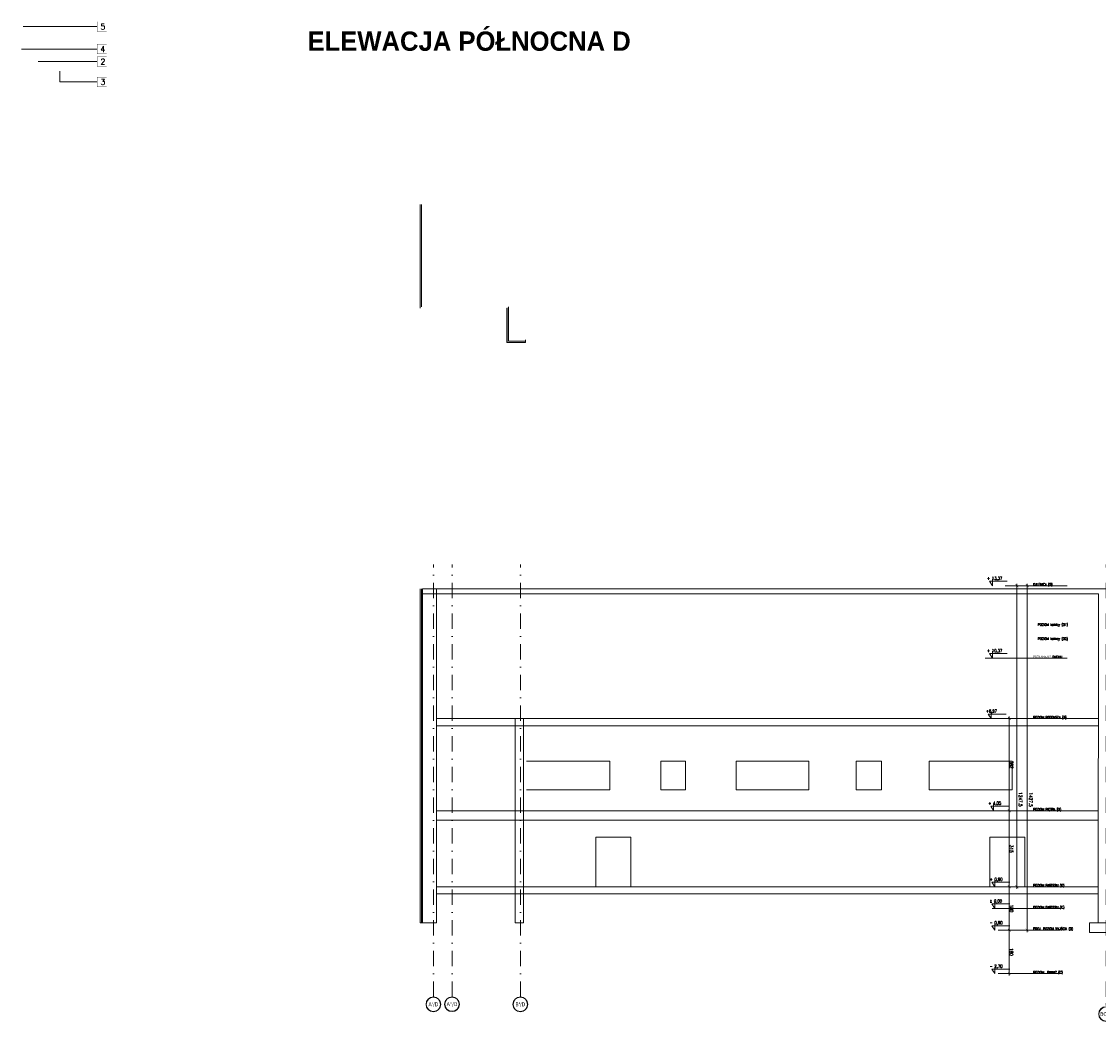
# Model space of a CAD drawing. Header units: millimetres. Extents: x -82287 to 177822, y -399756 to 0.
# Tile 43 of 228: x 56382 to 60843, y -209422 to -205279. Entities that reach past the tile are written whole.
import ezdxf
from ezdxf.enums import TextEntityAlignment as Align

# ---------------------------------------------------------------- set-up
doc = ezdxf.new("R2010")
doc.units = ezdxf.units.MM
doc.header["$MEASUREMENT"] = 0
doc.linetypes.add('SUŁOSZOWA - PB 21 03$0$DASHDOT', pattern=[25.4, 12.7, -6.35, 0, -6.35])
doc.layers.get('DEFPOINTS').update_dxf_attribs({"lineweight": 50})
doc.layers.add('FL_XREF', color=252, linetype='Continuous')
for name, color, linetype, lineweight in [('SUŁOSZOWA - PB 21 03$0$!! 0_ Istn-sciany', 251, 'Continuous', 0), ('SUŁOSZOWA - PB 21 03$0$!! 0_ Istn-widok', 251, 'Continuous', 0), ('SUŁOSZOWA - PB 21 03$0$!! 0_ Opis', 251, 'Continuous', 0), ('SUŁOSZOWA - PB 21 03$0$!! 0_bloki rzędnych', 251, 'Continuous', 0), ('SUŁOSZOWA - PB 21 03$0$!! 0_Opis_pom', 251, 'Continuous', 0), ('SUŁOSZOWA - PB 21 03$0$!! 1_ tynk zewn  - nowy', 251, 'Continuous', 0), ('SUŁOSZOWA - PB 21 03$0$!! 1_ widok', 251, 'Continuous', 0), ('SUŁOSZOWA - PB 21 03$0$!! 1_OPIS POM NOWE', 251, 'Continuous', 0), ('SUŁOSZOWA - PB 21 03$0$!! 2_ remont Ocieplenie', 251, 'SUŁOSZOWA - PB 21 03$0$ZIGZAG', 0), ('SUŁOSZOWA - PB 21 03$0$!!_1  OPISY ELEWACJE', 251, 'Continuous', 0), ('SUŁOSZOWA - PB 21 03$0$0-osie-liniA', 251, 'SUŁOSZOWA - PB 21 03$0$DASHDOT', 0), ('SUŁOSZOWA - PB 21 03$0$0-osie-tx', 251, 'Continuous', 0), ('SUŁOSZOWA - PB 21 03$0$0-rzedne-blok', 251, 'Continuous', 0)]:
    doc.layers.add(name, color=color, linetype=linetype, lineweight=lineweight)
doc.layers.add('SUŁOSZOWA - PB 21 03$0$ND', color=251, linetype='Continuous', lineweight=0, plot=False)
doc.styles.add('SUŁOSZOWA - PB 21 03$0$ARIAL', font='tahoma.ttf')
doc.styles.add('SUŁOSZOWA - PB 21 03$0$DEUTSCH', font='SIMPLEX8')
doc.styles.add('SUŁOSZOWA - PB 21 03$0$SIMPLEX', font='simplex.shx', dxfattribs={"width": 0.77})
doc.styles.add('SUŁOSZOWA - PB 21 03$0$STYLE10', font='arialbd.ttf')
doc.styles.add('SUŁOSZOWA - PB 21 03$0$TAHOMA', font='tahoma.ttf')
doc.styles.add('SUŁOSZOWA - PB 21 03$0$TXT', font='simplex.shx')
doc.linetypes.add('SUŁOSZOWA - PB 21 03$0$ZIGZAG', pattern='A,0.00254,-5.08,[131,ltypeshp.shx,S=5.08,R=0,X=-5.08,Y=0],-10.16,[131,ltypeshp.shx,S=5.08,R=180,X=5.08,Y=0],-5.08', length=20.32254)
doc.dimstyles.new('SUŁOSZOWA - PB 21 03$0$OL PB 100', dxfattribs={"dimscale": 4, "dimtxt": 3.5, "dimasz": 0.2, "dimexe": 10, "dimexo": 10, "dimgap": 0.5, "dimtad": 1, "dimdec": 1, "dimrnd": 0.5, "dimzin": 9, "dimdsep": 46, "dimtxsty": 'SUŁOSZOWA - PB 21 03$0$SIMPLEX', "dimblk": 'SUŁOSZOWA - PB 21 03$0$thick_MSz', "dimcen": 0.05, "dimdle": 8, "dimse1": 1, "dimse2": 1, "dimclrd": 256, "dimclre": 256, "dimclrt": 3, "dimadec": 1, "dimazin": 2, "dimtfac": 1, "dimtdec": 1, "dimtix": 1, "dimtofl": 0, "dimtmove": 2, "dimatfit": 3, "dimldrblk": 'SUŁOSZOWA - PB 21 03$0$thick_MSz', "dimfxl": 10, "dimfxlon": 1, "dimtolj": 1, "dimlwd": -1, "dimlwe": -1, "dimarcsym": 0})

# ---------------------------------------------------------------- blocks, each defined once
blk = doc.blocks.new('SUŁOSZOWA - PB 21 03$0$D_kota')
for p, q in [((-0.8, 15), (8.7, 15)), ((8.7, 0), (-0.8, 15)), ((8.7, 0), (8.7, 23))]:
    blk.add_line(p, q)
blk.add_lwpolyline([(-0.8, 15), (57.9, 15)])
at = {"style": 'SUŁOSZOWA - PB 21 03$0$DEUTSCH', "width": 0.8}
blk.add_attdef('POZ.ARCH', (7.3, 19.7), '', height=10, dxfattribs=at)
blk = doc.blocks.new('SUŁOSZOWA - PB 21 03$0$thick_MSz')
for p, q in [((-10, 0), (10, 0)), ((0, 15), (0, -15))]:
    blk.add_line(p, q)
at = {"const_width": 2, "elevation": 2}
blk.add_lwpolyline([(-7.1, -7.1), (7.1, 7.1)], dxfattribs=at)
blk = doc.blocks.new('*D182')
at = {"layer": 'DEFPOINTS', "color": 0, "ltscale": 100, "transparency": 16777216}
for p in [(-7256.9, 8688.1), (-7256.9, 8610.3), (-6009.6, 8600.1)]:
    blk.add_point(p, dxfattribs=at)
at = {"layer": 'SUŁOSZOWA - PB 21 03$0$ND', "ltscale": 100, "transparency": 16777216}
blk.add_line((-6010.4, 8610.3), (-7256.1, 8610.3), dxfattribs=at)
at = {"layer": 'SUŁOSZOWA - PB 21 03$0$ND', "ltscale": 100, "transparency": 16777216, "xscale": 0.8, "yscale": 0.8, "zscale": 0.8}
for p, rotation in [((-7256.9, 8610.3), 180.0000000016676), ((-6009.6, 8610.3), 1.667526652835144e-09)]:
    blk.add_blockref('SUŁOSZOWA - PB 21 03$0$thick_MSz', p, dxfattribs=dict(at, rotation=rotation))
at = {"layer": 'SUŁOSZOWA - PB 21 03$0$ND', "color": 3, "ltscale": 100, "transparency": 16777216, "insert": (-6894.8, 8595.3), "char_height": 14, "attachment_point": 5, "rotation": 180, "style": 'SUŁOSZOWA - PB 21 03$0$SIMPLEX'}
blk.add_mtext('\\A1;1247.5', dxfattribs=at)
blk = doc.blocks.new('*D183')
at = {"layer": 'DEFPOINTS', "color": 0, "ltscale": 100, "transparency": 16777216}
for p in [(-7436.9, 8703.8), (-7256.9, 8703.8), (-7256.9, 8642)]:
    blk.add_point(p, dxfattribs=at)
at = {"layer": 'SUŁOSZOWA - PB 21 03$0$ND', "ltscale": 100, "transparency": 16777216}
blk.add_line((-7436.1, 8642), (-7257.7, 8642), dxfattribs=at)
at = {"layer": 'SUŁOSZOWA - PB 21 03$0$ND', "ltscale": 100, "transparency": 16777216, "xscale": 0.8, "yscale": 0.8, "zscale": 0.8}
for p, rotation in [((-7436.9, 8642), 180.0000000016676), ((-7256.9, 8642), 1.667526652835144e-09)]:
    blk.add_blockref('SUŁOSZOWA - PB 21 03$0$thick_MSz', p, dxfattribs=dict(at, rotation=rotation))
at = {"layer": 'SUŁOSZOWA - PB 21 03$0$ND', "color": 3, "ltscale": 100, "transparency": 16777216, "insert": (-7346.9, 8633), "char_height": 14, "attachment_point": 5, "rotation": 180, "style": 'SUŁOSZOWA - PB 21 03$0$SIMPLEX'}
blk.add_mtext('\\A1;180', dxfattribs=at)
blk = doc.blocks.new('*D184')
at = {"layer": 'DEFPOINTS', "color": 0, "ltscale": 100, "transparency": 16777216}
for p in [(-7256.9, 8703.8), (-6941.9, 8703.8), (-6941.9, 8642)]:
    blk.add_point(p, dxfattribs=at)
at = {"layer": 'SUŁOSZOWA - PB 21 03$0$ND', "ltscale": 100, "transparency": 16777216}
blk.add_line((-7256.1, 8642), (-6942.7, 8642), dxfattribs=at)
at = {"layer": 'SUŁOSZOWA - PB 21 03$0$ND', "ltscale": 100, "transparency": 16777216, "xscale": 0.8, "yscale": 0.8, "zscale": 0.8, "rotation": 180}
blk.add_blockref('SUŁOSZOWA - PB 21 03$0$thick_MSz', (-7256.9, 8642), dxfattribs=at)
at = {"layer": 'SUŁOSZOWA - PB 21 03$0$ND', "ltscale": 100, "transparency": 16777216, "xscale": 0.8, "yscale": 0.8, "zscale": 0.8}
blk.add_blockref('SUŁOSZOWA - PB 21 03$0$thick_MSz', (-6941.9, 8642), dxfattribs=at)
at = {"layer": 'SUŁOSZOWA - PB 21 03$0$ND', "color": 3, "ltscale": 100, "transparency": 16777216, "insert": (-7099.4, 8633), "char_height": 14, "attachment_point": 5, "rotation": 180, "style": 'SUŁOSZOWA - PB 21 03$0$SIMPLEX'}
blk.add_mtext('\\A1;315', dxfattribs=at)
blk = doc.blocks.new('*D185')
at = {"layer": 'DEFPOINTS', "color": 0, "ltscale": 100, "transparency": 16777216}
for p in [(-6941.9, 8703.8), (-6559.9, 8703.8), (-6559.9, 8642)]:
    blk.add_point(p, dxfattribs=at)
at = {"layer": 'SUŁOSZOWA - PB 21 03$0$ND', "ltscale": 100, "transparency": 16777216}
blk.add_line((-6941.1, 8642), (-6560.7, 8642), dxfattribs=at)
at = {"layer": 'SUŁOSZOWA - PB 21 03$0$ND', "ltscale": 100, "transparency": 16777216, "xscale": 0.8, "yscale": 0.8, "zscale": 0.8, "rotation": 180}
blk.add_blockref('SUŁOSZOWA - PB 21 03$0$thick_MSz', (-6941.9, 8642), dxfattribs=at)
at = {"layer": 'SUŁOSZOWA - PB 21 03$0$ND', "ltscale": 100, "transparency": 16777216, "xscale": 0.8, "yscale": 0.8, "zscale": 0.8}
blk.add_blockref('SUŁOSZOWA - PB 21 03$0$thick_MSz', (-6559.9, 8642), dxfattribs=at)
at = {"layer": 'SUŁOSZOWA - PB 21 03$0$ND', "color": 3, "ltscale": 100, "transparency": 16777216, "insert": (-6750.9, 8633), "char_height": 14, "attachment_point": 5, "rotation": 180, "style": 'SUŁOSZOWA - PB 21 03$0$SIMPLEX'}
blk.add_mtext('\\A1;382', dxfattribs=at)
blk = doc.blocks.new('*D186')
at = {"layer": 'DEFPOINTS', "color": 0, "ltscale": 100, "transparency": 16777216}
for p in [(-7616.9, 8679.3), (-7436.9, 8679.3), (-7436.9, 8642)]:
    blk.add_point(p, dxfattribs=at)
at = {"layer": 'SUŁOSZOWA - PB 21 03$0$ND', "ltscale": 100, "transparency": 16777216}
blk.add_line((-7616.1, 8642), (-7437.7, 8642), dxfattribs=at)
at = {"layer": 'SUŁOSZOWA - PB 21 03$0$ND', "ltscale": 100, "transparency": 16777216, "xscale": 0.8, "yscale": 0.8, "zscale": 0.8}
for p, rotation in [((-7616.9, 8642), 180.0000000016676), ((-7436.9, 8642), 1.667526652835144e-09)]:
    blk.add_blockref('SUŁOSZOWA - PB 21 03$0$thick_MSz', p, dxfattribs=dict(at, rotation=rotation))
at = {"layer": 'SUŁOSZOWA - PB 21 03$0$ND', "color": 3, "ltscale": 100, "transparency": 16777216, "insert": (-7526.9, 8633), "char_height": 14, "attachment_point": 5, "rotation": 180, "style": 'SUŁOSZOWA - PB 21 03$0$SIMPLEX'}
blk.add_mtext('\\A1;180', dxfattribs=at)
blk = doc.blocks.new('*D187')
at = {"layer": 'DEFPOINTS', "color": 0, "ltscale": 100, "transparency": 16777216}
for p in [(-7436.9, 8688.1), (-7436.9, 8567.8), (-6009.6, 8557.6)]:
    blk.add_point(p, dxfattribs=at)
at = {"layer": 'SUŁOSZOWA - PB 21 03$0$ND', "ltscale": 100, "transparency": 16777216}
blk.add_line((-6010.4, 8567.8), (-7436.1, 8567.8), dxfattribs=at)
at = {"layer": 'SUŁOSZOWA - PB 21 03$0$ND', "ltscale": 100, "transparency": 16777216, "xscale": 0.8, "yscale": 0.8, "zscale": 0.8}
for p, rotation in [((-7436.9, 8567.8), 180.0000000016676), ((-6009.6, 8567.8), 1.667526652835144e-09)]:
    blk.add_blockref('SUŁOSZOWA - PB 21 03$0$thick_MSz', p, dxfattribs=dict(at, rotation=rotation))
at = {"layer": 'SUŁOSZOWA - PB 21 03$0$ND', "color": 3, "ltscale": 100, "transparency": 16777216, "insert": (-6895.9, 8552.8), "char_height": 14, "attachment_point": 5, "rotation": 180, "style": 'SUŁOSZOWA - PB 21 03$0$SIMPLEX'}
blk.add_mtext('\\A1;1427.5', dxfattribs=at)
blk = doc.blocks.new('*U116')
h = blk.add_hatch(color=256)
edge = h.paths.add_edge_path()
edge.add_arc((0, 0), 30.6, 0, 360)
edge = h.paths.add_edge_path(flags=17)
edge.add_arc((0, 0), 29.4, 0, 360)
for radius in [30.6, 29.4]:
    blk.add_circle((0, 0), radius)
at = {"style": 'SUŁOSZOWA - PB 21 03$0$TAHOMA', "flags": 8}
blk.add_attdef('ANSICHTSNUMMER', text='', height=16, dxfattribs=at).set_placement((0, 0), align=Align.MIDDLE_CENTER)
blk = doc.blocks.new('SUŁOSZOWA - PB 21 03$0$BLOK OSIE D-E PD')
at = {"layer": 'SUŁOSZOWA - PB 21 03$0$!! 1_ widok'}
blk.add_lwpolyline([(60824.6, -214006.5), (60824.6, -214031.5)], dxfattribs=at)
at = {"layer": 'SUŁOSZOWA - PB 21 03$0$0-osie-liniA', "ltscale": 5}
for points in [[(58026.1, -216318.8), (58026.1, -214526.3)], [(58103.1, -216318.8), (58103.1, -214526.3)], [(58386.1, -216318.8), (58386.1, -214526.3)], [(60812.1, -216318.8), (60812.1, -214526.3)], [(60842.6, -214526.3), (60842.6, -216318.8)], [(61412.1, -214526.3), (61412.1, -216318.8)], [(61662.6, -214526.3), (61662.6, -216318.8)], [(62011.1, -214526.3), (62011.1, -216318.8)], [(62610.1, -214526.3), (62610.1, -216318.8)], [(63392.6, -214526.3), (63392.6, -216318.8)]]:
    blk.add_lwpolyline(points, dxfattribs=at)
at = {"layer": 'SUŁOSZOWA - PB 21 03$0$0-osie-tx'}
ref = blk.add_blockref('*U116', (58026.1, -216349.4), dxfattribs=dict(at, rotation=180))
ref.add_attrib('ANSICHTSNUMMER', "A'/D", dxfattribs={"layer": '0', "height": 16, "style": 'SUŁOSZOWA - PB 21 03$0$TAHOMA', "flags": 8}).set_placement((58026.1, -216349.4), align=Align.MIDDLE_CENTER)
ref = blk.add_blockref('*U116', (58103.1, -216348.9), dxfattribs=dict(at, rotation=180))
ref.add_attrib('ANSICHTSNUMMER', 'A"/D', dxfattribs={"layer": '0', "height": 16, "style": 'SUŁOSZOWA - PB 21 03$0$TAHOMA', "flags": 8}).set_placement((58103.1, -216348.9), align=Align.MIDDLE_CENTER)
ref = blk.add_blockref('*U116', (58386.1, -216349.4), dxfattribs=dict(at, rotation=180))
ref.add_attrib('ANSICHTSNUMMER', "B'/D", dxfattribs={"layer": '0', "height": 16, "style": 'SUŁOSZOWA - PB 21 03$0$TAHOMA', "flags": 8}).set_placement((58386.1, -216349.4), align=Align.MIDDLE_CENTER)
ref = blk.add_blockref('*U116', (60842.6, -216349.4), dxfattribs=dict(at, rotation=180))
ref.add_attrib('ANSICHTSNUMMER', "E/D'", dxfattribs={"layer": '0', "height": 16, "style": 'SUŁOSZOWA - PB 21 03$0$TAHOMA', "flags": 8}).set_placement((60842.6, -216349.4), align=Align.MIDDLE_CENTER)
ref = blk.add_blockref('*U116', (61412.1, -216349.4), dxfattribs=dict(at, rotation=180))
ref.add_attrib('ANSICHTSNUMMER', 'C/E', dxfattribs={"layer": '0', "height": 16, "style": 'SUŁOSZOWA - PB 21 03$0$TAHOMA', "flags": 8}).set_placement((61412.1, -216349.4), align=Align.MIDDLE_CENTER)
ref = blk.add_blockref('*U116', (61662.6, -216349.4), dxfattribs=dict(at, rotation=180))
ref.add_attrib('ANSICHTSNUMMER', "E/E'", dxfattribs={"layer": '0', "height": 16, "style": 'SUŁOSZOWA - PB 21 03$0$TAHOMA', "flags": 8}).set_placement((61662.6, -216349.4), align=Align.MIDDLE_CENTER)
ref = blk.add_blockref('*U116', (62011.1, -216349.4), dxfattribs=dict(at, rotation=180))
ref.add_attrib('ANSICHTSNUMMER', 'BC/F', dxfattribs={"layer": '0', "height": 16, "style": 'SUŁOSZOWA - PB 21 03$0$TAHOMA', "flags": 8}).set_placement((62011.1, -216349.4), align=Align.MIDDLE_CENTER)
ref = blk.add_blockref('*U116', (62610.1, -216349.4), dxfattribs=dict(at, rotation=180))
ref.add_attrib('ANSICHTSNUMMER', "E/F'", dxfattribs={"layer": '0', "height": 16, "style": 'SUŁOSZOWA - PB 21 03$0$TAHOMA', "flags": 8}).set_placement((62610.1, -216349.4), align=Align.MIDDLE_CENTER)
ref = blk.add_blockref('*U116', (63392.6, -216349.4), dxfattribs=dict(at, rotation=180))
ref.add_attrib('ANSICHTSNUMMER', "E/G'", dxfattribs={"layer": '0', "height": 16, "style": 'SUŁOSZOWA - PB 21 03$0$TAHOMA', "flags": 8}).set_placement((63392.6, -216349.4), align=Align.MIDDLE_CENTER)
ref = blk.add_blockref('*U116', (60812.1, -216389.7), dxfattribs=dict(at, rotation=180))
ref.add_attrib('ANSICHTSNUMMER', 'BC/D', dxfattribs={"layer": '0', "height": 16, "style": 'SUŁOSZOWA - PB 21 03$0$TAHOMA', "flags": 8}).set_placement((60812.1, -216389.7), align=Align.MIDDLE_CENTER)
blk = doc.blocks.new('SUŁOSZOWA - PB 21 03$0$BLOK POZIOMY SALA GIMNASTYCZNA')
for p, q in [((-7616.85, 8430.57), (-7616.85, 8688.11)), ((-7436.85, 8430.57), (-7436.85, 8688.11)), ((-7256.85, 8430.57), (-7256.85, 8688.11)), ((-6941.85, 8430.57), (-6941.85, 8688.11)), ((-6559.85, 8401.77), (-6559.85, 8659.32)), ((-6309.42, 8401.77), (-6309.42, 8659.32)), ((-6009.57, 8401.77), (-6009.57, 8659.32))]:
    blk.add_line(p, q)
for points in [[(-7346.85, 8712.69), (-7346.85, 8429.66)], [(-6309.42, 8401.77), (-6309.42, 8741.67)]]:
    blk.add_lwpolyline(points)
at = {"layer": 'SUŁOSZOWA - PB 21 03$0$0-rzedne-blok'}
ref = blk.add_blockref('SUŁOSZOWA - PB 21 03$0$D_kota', (-7616.85, 8712.69), dxfattribs=dict(at, xscale=1.250000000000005, yscale=1.250000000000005, zscale=1.250000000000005, rotation=270))
ref.add_attrib('POZ.ARCH', '- 2,70  ', (-7592.27, 8723.52), dxfattribs={"layer": '0', "height": 12.5, "rotation": 270, "style": 'SUŁOSZOWA - PB 21 03$0$DEUTSCH', "width": 0.8})
ref = blk.add_blockref('SUŁOSZOWA - PB 21 03$0$D_kota', (-7436.85, 8712.69), dxfattribs=dict(at, xscale=1.250000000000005, yscale=1.250000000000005, zscale=1.250000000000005, rotation=270))
ref.add_attrib('POZ.ARCH', '- 0,90  ', (-7412.27, 8723.52), dxfattribs={"layer": '0', "height": 12.5, "rotation": 270, "style": 'SUŁOSZOWA - PB 21 03$0$DEUTSCH', "width": 0.8})
ref = blk.add_blockref('SUŁOSZOWA - PB 21 03$0$D_kota', (-7346.85, 8712.69), dxfattribs=dict(at, xscale=1.250000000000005, yscale=1.250000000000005, zscale=1.250000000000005, rotation=270))
ref.add_attrib('POZ.ARCH', '%%p 0,00  ', (-7322.27, 8723.52), dxfattribs={"layer": '0', "height": 12.5, "rotation": 270, "style": 'SUŁOSZOWA - PB 21 03$0$DEUTSCH', "width": 0.8})
ref = blk.add_blockref('SUŁOSZOWA - PB 21 03$0$D_kota', (-7256.85, 8712.69), dxfattribs=dict(at, xscale=1.250000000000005, yscale=1.250000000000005, zscale=1.250000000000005, rotation=270))
ref.add_attrib('POZ.ARCH', '+ 0,90  ', (-7232.27, 8723.52), dxfattribs={"layer": '0', "height": 12.5, "rotation": 270, "style": 'SUŁOSZOWA - PB 21 03$0$DEUTSCH', "width": 0.8})
ref = blk.add_blockref('SUŁOSZOWA - PB 21 03$0$D_kota', (-6941.38, 8718.1), dxfattribs=dict(at, xscale=1.250000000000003, yscale=1.250000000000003, zscale=1.250000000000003, rotation=269.9999999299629))
ref.add_attrib('POZ.ARCH', '+ 4,05', (-6916.8, 8728.93), dxfattribs={"layer": '0', "height": 12.5, "rotation": 270, "style": 'SUŁOSZOWA - PB 21 03$0$DEUTSCH', "width": 0.8})
ref = blk.add_blockref('SUŁOSZOWA - PB 21 03$0$D_kota', (-6559.85, 8727.86), dxfattribs=dict(at, xscale=1.250000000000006, yscale=1.250000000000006, zscale=1.250000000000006, rotation=270))
ref.add_attrib('POZ.ARCH', '+6,97', (-6535.27, 8738.69), dxfattribs={"layer": '0', "height": 12.5, "rotation": 270, "style": 'SUŁOSZOWA - PB 21 03$0$DEUTSCH', "width": 0.8})
ref = blk.add_blockref('SUŁOSZOWA - PB 21 03$0$D_kota', (-6309.42, 8723.05), dxfattribs=dict(at, xscale=1.250000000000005, yscale=1.250000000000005, zscale=1.250000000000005, rotation=270))
ref.add_attrib('POZ.ARCH', '+ 10,37', (-6284.84, 8733.88), dxfattribs={"layer": '0', "height": 12.5, "rotation": 270, "style": 'SUŁOSZOWA - PB 21 03$0$DEUTSCH', "width": 0.8})
ref = blk.add_blockref('SUŁOSZOWA - PB 21 03$0$D_kota', (-6009.57, 8723.05), dxfattribs=dict(at, xscale=1.250000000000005, yscale=1.250000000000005, zscale=1.250000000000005, rotation=270))
ref.add_attrib('POZ.ARCH', '+ 13,37', (-5984.99, 8733.88), dxfattribs={"layer": '0', "height": 12.5, "rotation": 270, "style": 'SUŁOSZOWA - PB 21 03$0$DEUTSCH', "width": 0.8})
at = {"style": 'SUŁOSZOWA - PB 21 03$0$SIMPLEX', "width": 0.77}
for s, p in [('POZIOM  PIWNIC (C)', (-7616.31, 8542.85)), ('PROJ. POZIOM WYJŚCIA (D)', (-7436.31, 8542.85)), ('POZIOM PARTERU (C)', (-7346.85, 8542.85)), ('POZIOM PARTERU (D)', (-7256.31, 8542.85)), ('POZIOM PIĘTRA (D)', (-6941.31, 8542.85)), ('POZIOM PODDASZA (D)', (-6559.85, 8542.85)), ('PRZŁAMANIE DACHU', (-6309.42, 8542.85)), ('POZIOM kalnicy (D2)', (-6234.21, 8523.33, -0.04)), ('POZIOM kalnicy (D1)', (-6175.6, 8523.33, -0.04)), ('KALENICA (D)', (-6009.57, 8542.85))]:
    blk.add_text(s, height=10, rotation=270, dxfattribs=at).set_placement(p)
at = {"layer": 'SUŁOSZOWA - PB 21 03$0$ND', "ltscale": 100}
for base, p1, p2, picture, middle in [((-7256.85, 8641.97), (-7436.85, 8703.84), (-7256.85, 8703.84), '*D183', (-7346.85, 8632.97)), ((-7436.85, 8641.97), (-7616.85, 8679.26), (-7436.85, 8679.26), '*D186', (-7526.85, 8632.97))]:
    dim = blk.add_linear_dim(base=base, p1=p1, p2=p2, angle=0, dimstyle='SUŁOSZOWA - PB 21 03$0$OL PB 100', dxfattribs=at)
    dim.commit()
    dim.dimension.update_dxf_attribs({"geometry": picture, "text_midpoint": middle})
for base, p1, p2, picture, middle in [((-6941.85, 8641.97), (-7256.85, 8703.84), (-6941.85, 8703.84), '*D184', (-7099.35, 8632.97)), ((-6559.85, 8641.97), (-6941.85, 8703.84), (-6559.85, 8703.84), '*D185', (-6750.85, 8632.97))]:
    dim = blk.add_linear_dim(base=base, p1=p1, p2=p2, dimstyle='SUŁOSZOWA - PB 21 03$0$OL PB 100', dxfattribs=at)
    dim.commit()
    dim.dimension.update_dxf_attribs({"geometry": picture, "text_midpoint": middle})
for base, p1, p2, picture, middle in [((-7436.85, 8567.75), (-6009.57, 8557.61), (-7436.85, 8688.11), '*D187', (-6895.9, 8552.8)), ((-7256.85, 8610.27), (-6009.57, 8600.13), (-7256.85, 8688.11), '*D182', (-6894.77, 8595.31))]:
    dim = blk.add_linear_dim(base=base, p1=p1, p2=p2, angle=0, dimstyle='SUŁOSZOWA - PB 21 03$0$OL PB 100', dxfattribs=at)
    dim.commit()
    dim.dimension.update_dxf_attribs({"geometry": picture, "text_midpoint": middle, "dimtype": 160})
blk = doc.blocks.new('SUŁOSZOWA - PB 21 03')
at = {"layer": 'SUŁOSZOWA - PB 21 03$0$!! 0_ Istn-sciany'}
for p, q in [((57981.56735, -207682.84422), (57981.56735, -209066.97711)), ((58038.56735, -207682.84422), (58038.56735, -209066.97711)), ((58364.56735, -208219.97711), (58364.56735, -209066.97711)), ((58398.56735, -208219.97711), (58398.56735, -209066.97711))]:
    blk.add_line(p, q, dxfattribs=at)
for points in [[(57981.56735, -207682.84422), (60886.12655, -207682.84422)], [(57981.56735, -207702.84422), (60780.55256, -207702.84422)], [(60780.55256, -207702.84422), (60779.54406, -209066.96325)], [(58038.56735, -208219.97711), (60780.56735, -208219.97711)], [(58038.56735, -208249.97711), (60780.56735, -208249.97711)], [(58038.56735, -208601.97711), (60780.56735, -208601.97711)], [(60079.56735, -208601.97711), (60423.56735, -208601.97711)], [(58038.56735, -208640.97711), (60780.56735, -208640.97711)], [(58038.56735, -208916.97711), (60780.56735, -208916.97711)], [(58038.56735, -208946.97711), (60780.56735, -208946.97711)], [(57970.56735, -209066.97711), (58038.56735, -209066.97711)], [(58364.56735, -209066.97711), (58398.56735, -209066.97711)], [(60779.51449, -209106.96325), (60828.51449, -209106.96325)]]:
    blk.add_lwpolyline(points, dxfattribs=at)
blk.add_lwpolyline([(60743.51449, -209066.96325), (60823.51449, -209066.96325), (60823.51449, -209106.96325), (60743.51449, -209106.96325)], close=True, dxfattribs=at)
at = {"layer": 'SUŁOSZOWA - PB 21 03$0$!! 0_ Istn-widok'}
for points in [[(58757.38156, -208395.97711), (58411.56735, -208395.97711)], [(58757.38156, -208515.97711), (58757.38156, -208395.97711)], [(58967.38156, -208515.97711), (58967.38156, -208395.97711)], [(59070.38156, -208395.97711), (58967.38156, -208395.97711)], [(59070.38156, -208515.97711), (59070.38156, -208395.97711)], [(59280.38156, -208515.97711), (59280.38156, -208395.97711)], [(59580.56735, -208395.97711), (59280.38156, -208395.97711)], [(59580.56735, -208515.97711), (59580.56735, -208395.97711)], [(59776.56735, -208515.97711), (59776.56735, -208395.97711)], [(59881.56735, -208395.97711), (59776.56735, -208395.97711)], [(59881.56735, -208515.97711), (59881.56735, -208395.97711)], [(60079.56735, -208395.97711), (60423.56735, -208395.97711)], [(60079.56735, -208515.97711), (60079.56735, -208395.97711)], [(60423.56735, -208515.97711), (60423.56735, -208395.97711)], [(58757.38156, -208515.97711), (58411.56735, -208515.97711)], [(59070.38156, -208515.97711), (58967.38156, -208515.97711)], [(59580.56735, -208515.97711), (59280.38156, -208515.97711)], [(59881.56735, -208515.97711), (59776.56735, -208515.97711)], [(60079.56735, -208515.97711), (60423.56735, -208515.97711)], [(58698.56735, -208916.97711), (58698.56735, -208711.97711), (58843.56735, -208711.97711), (58843.56735, -208916.97711)], [(60331.06735, -208916.97711), (60331.06735, -208711.97711), (60476.06735, -208711.97711), (60476.06735, -208916.97711)]]:
    blk.add_lwpolyline(points, dxfattribs=at)
at = {"layer": 'SUŁOSZOWA - PB 21 03$0$!! 1_ tynk zewn  - nowy'}
for p, q in [((57970.56735, -207682.84422), (57970.56735, -209066.97711)), ((57971.56735, -207682.84422), (57971.56735, -209066.97711))]:
    blk.add_line(p, q, dxfattribs=at)
for points in [[(57970.56735, -206519.54348), (57970.56735, -206089.54348)], [(57971.56735, -206518.54348), (57971.56735, -206089.54348)], [(58407.56735, -206651.54348), (58407.56735, -206662.54348), (58330.56735, -206662.54348), (58330.56735, -206519.54348)], [(58406.56735, -206661.54348), (58331.56735, -206661.54348), (58331.56735, -206518.54348)]]:
    blk.add_lwpolyline(points, dxfattribs=at)
at = {"layer": 'SUŁOSZOWA - PB 21 03$0$!! 2_ remont Ocieplenie', "linetype": 'SUŁOSZOWA - PB 21 03$0$ZIGZAG', "ltscale": 0.75}
blk.add_line((57976.56735, -207682.84422), (57976.56735, -209066.97711), dxfattribs=at)
for points in [[(57976.56735, -206513.54348), (57976.56735, -206089.54348)], [(58406.56735, -206656.54348), (58336.56735, -206656.54348), (58336.56735, -206513.54348)]]:
    blk.add_lwpolyline(points, dxfattribs=at)
at = {"layer": 'SUŁOSZOWA - PB 21 03$0$!!_1  OPISY ELEWACJE'}
for points in [[(56633.15142, -205352.9078), (56326.33718, -205352.9078)], [(56633.15142, -205445.90721), (56320.21568, -205445.90721)], [(56633.15142, -205498.21017), (56389.54019, -205498.21017)], [(56633.15142, -205582.31335), (56478.69926, -205582.31335), (56478.69926, -205537.07884)]]:
    blk.add_lwpolyline(points, dxfattribs=at)
at = {"layer": 'SUŁOSZOWA - PB 21 03$0$!!_1  OPISY ELEWACJE', "const_width": 1.2}
for points in [[(56633.15142, -205373.18019), (56633.15142, -205332.6354), (56672.86576, -205332.6354), (56672.86576, -205373.18019)], [(56633.15142, -205373.18019), (56633.15142, -205332.6354), (56672.86576, -205332.6354), (56672.86576, -205373.18019)], [(56633.15142, -205466.1796), (56633.15142, -205425.63481), (56672.86576, -205425.63481), (56672.86576, -205466.1796)], [(56633.15142, -205466.1796), (56633.15142, -205425.63481), (56672.86576, -205425.63481), (56672.86576, -205466.1796)], [(56633.15142, -205518.48256), (56633.15142, -205477.93777), (56672.86576, -205477.93777), (56672.86576, -205518.48256)], [(56633.15142, -205518.48256), (56633.15142, -205477.93777), (56672.86576, -205477.93777), (56672.86576, -205518.48256)], [(56633.15142, -205602.58574), (56633.15142, -205562.04095), (56672.86576, -205562.04095), (56672.86576, -205602.58574)], [(56633.15142, -205602.58574), (56633.15142, -205562.04095), (56672.86576, -205562.04095), (56672.86576, -205602.58574)]]:
    blk.add_lwpolyline(points, close=True, dxfattribs=at)
blk.add_blockref('SUŁOSZOWA - PB 21 03$0$BLOK OSIE D-E PD', (0, 6945.20117))
at = {"layer": 'SUŁOSZOWA - PB 21 03$0$!! 0_bloki rzędnych', "rotation": 89.99999999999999}
blk.add_blockref('SUŁOSZOWA - PB 21 03$0$BLOK POZIOMY SALA GIMNASTYCZNA', (69053.19487, -201660.12289), dxfattribs=at)
at = {"layer": 'SUŁOSZOWA - PB 21 03$0$!! 0_ Opis', "style": 'SUŁOSZOWA - PB 21 03$0$STYLE10', "width": 0.95}
blk.add_text('ELEWACJA PÓŁNOCNA D', height=80, dxfattribs=at).set_placement((57504.4146, -205453.26132))
at = {"layer": 'SUŁOSZOWA - PB 21 03$0$!! 0_Opis_pom', "ltscale": 0.7, "style": 'SUŁOSZOWA - PB 21 03$0$ARIAL'}
for tag, p in [('B0,19', (52679.2094, -194257.55204)), ('B1,21', (60405.50261, -194427.18207)), ('B2,12', (73342.49259, -194413.89249)), ('B2,14', (73874.0461, -194402.0887)), ('B0,15', (51514.15008, -194461.8073)), ('A1,1', (58808.06672, -194460.94161)), ('A1,16', (59129.54925, -194448.08429)), ('B1/17', (59524.53699, -194450.37428)), ('B1,18', (59715.51745, -194473.87108)), ('B1,19', (59914.81903, -194448.15658)), ('1,22', (60947.33929, -194456.1144)), ('1,23', (61575.22173, -194450.37428)), ('B2,11', (73069.01144, -194438.89383)), ('B2,16', (75195.07765, -194441.83446)), ('B2,17', (75506.7465, -194471.3759)), ('B2,19.1', (76701.67035, -194466.03695)), ('B3,7', (87459.81312, -194465.07097)), ('B3,3', (88235.73906, -194465.79732)), ('A0,6', (49094.40602, -194505.72387)), ('A0,4', (49692.81919, -194517.93289)), ('B0,18', (52071.43815, -194478.40179)), ('B0,22', (54187.56644, -194519.04308)), ('A1,6', (58565.96262, -194514.50753)), ('B1,20', (60198.53687, -194490.17374)), ('B1,1', (61908.24378, -194515.48656)), ('A2,5', (72452.45009, -194505.90583)), ('B2,10', (72728.63362, -194489.37283)), ('B2,13', (73649.91716, -194500.01242)), ('B2,15', (74566.38885, -194487.81114)), ('B3,6', (86826.65132, -194483.15512)), ('B3,8', (90006.66539, -194478.47972)), ('A0,5', (49399.71914, -194533.19455)), ('A0,3', (49906.53818, -194524.03766)), ('B0,20', (53125.45224, -194527.8835)), ('B0,21', (53847.26622, -194535.08002)), ('B1,3', (62229.35503, -194604.49851)), ('B2,18', (75922.43604, -194612.23635)), ('B2,19', (77152.69039, -194617.53776)), ('A3,4', (85509.27934, -194642.47136)), ('B0,24B', (54824.42896, -194684.26784)), ('B1,4', (63476.45184, -194691.11207)), ('B0,13', (50367.63944, -194706.5583)), ('B0,16', (51457.40872, -194704.43091)), ('B0,17', (51897.58569, -194706.77195)), ('B0,23', (54542.05776, -194742.93939)), ('A1,5', (58149.22649, -194724.80163)), ('A2,4', (71695.75649, -194707.44268)), ('A2.1', (72371.45884, -194731.56251)), ('B0,14', (50962.60809, -194789.06568)), ('A1,2', (58744.42262, -194746.622)), ('A1,15', (59129.54925, -194780.73348)), ('B1,2D', (60756.29674, -194750.92727)), ('A3.1', (86079.08704, -194786.62422)), ('A0,2', (49295.91259, -194810.95246)), ('B1,4', (63483.03852, -194791.04365)), ('B0,7', (52851.95551, -194845.56115)), ('B1,2A', (61803.35407, -194869.27513)), ('B1,2B', (62374.83512, -194841.86715)), ('B2.7', (74548.27897, -194836.12781)), ('B3,2', (89035.72921, -194837.99287)), ('B0,8', (51561.38742, -194890.27848)), ('A1,3', (58810.05243, -195008.83917)), ('A3.2', (86016.50296, -195004.88875)), ('A0,10', (49695.87246, -195042.9259)), ('A0,1', (49914.27925, -195025.82804)), ('B0,17', (51225.06492, -195049.74007)), ('A0,7', (49042.50308, -195082.6056)), ('B0,6', (52110.41055, -195069.39267)), ('B1,8', (61403.63433, -195071.25189)), ('A2.2', (72371.45884, -195070.78713)), ('B2.2', (74976.1855, -195068.47988)), ('B3,11', (88623.94853, -195099.23575)), ('B3,4', (87612.56208, -195132.78192)), ('B3,5', (86839.47632, -195174.05241)), ('B0,12', (50313.60595, -195207.52936)), ('B0,11', (50726.178, -195219.06638)), ('B1,6', (63686.26823, -195231.3997)), ('B3,10', (89778.42161, -195220.68871)), ('A0,11', (49643.96951, -195271.84772)), ('B0,10', (51476.34179, -195259.44699)), ('B0,24A', (54359.17011, -195245.97867)), ('A1,4', (58093.66276, -195250.96213)), ('B3,9', (90479.74099, -195260.18621)), ('A0,8', (49042.50308, -195293.21363)), ('B0,9', (51798.4912, -195291.17482)), ('B0,3', (52068.59538, -195319.60465)), ('B1,14', (59332.54805, -195280.73534)), ('B1,13', (60186.62513, -195314.46953)), ('B1,10', (60892.94126, -195319.45825)), ('B1,5', (63419.22943, -195317.21026)), ('A2.3', (71832.37045, -195318.78232)), ('B2,9', (73175.51251, -195317.21162)), ('B2,4', (74493.5947, -195318.7733)), ('B2,3', (74674.2815, -195319.28036)), ('B2,21', (75970.16114, -195290.81005)), ('A3,3', (85569.83931, -195318.78232)), ('B0,2', (52227.2348, -195357.98297)), ('B1,9', (61058.12383, -195344.48743)), ('B1,2C', (61827.40698, -195369.02625)), ('B2,8', (73894.209, -195338.18956)), ('B2.1', (75304.74121, -195348.36327)), ('B2,20', (77211.021, -195343.82367)), ('B3,1', (88723.65615, -195329.98594)), ('A0,9', (49001.50444, -195413.15723)), ('B0,1', (53061.17304, -195403.85659)), ('B1,7', (62134.52151, -195372.05069)), ('A0,12', (49689.76592, -195485.50737)), ('B0,4', (52224.78303, -195500.96352)), ('B1,12', (60864.00751, -195544.00738)), ('B1,11', (61050.00078, -195512.89565)), ('B2,5', (74686.48999, -195507.24036)), ('B0,5', (52066.14362, -195556.83806)), ('B2,6', (74499.29165, -195549.55175)), ('C2,2', (74812.78942, -195865.8959)), ('C1,3', (61091.58871, -195973.27844)), ('C0,2A', (52278.30875, -196050.48297)), ('C0,1', (52808.36775, -196132.34208)), ('C1,2', (61690.27405, -196439.72387)), ('C1,1', (62060.59754, -196465.28533)), ('C3,1', (88979.71614, -196545.67785)), ('C0,2B', (53028.88223, -196668.8019)), ('C1,4', (61008.68123, -196686.32122)), ('C2,1', (75334.65984, -196786.2197)), ('C2,3', (74834.65119, -196933.26657)), ('C1,5', (61062.7252, -196991.42453)), ('C1,10', (62127.38542, -196998.81344)), ('C1,6', (61131.41824, -197329.69535)), ('C1,9', (62147.33751, -197289.53424)), ('C0,3', (52181.98562, -197341.92176)), ('C0,4', (52345.96562, -197596.60561)), ('D1,1', (73931.12245, -197584.03121)), ('D0,18', (60296.49264, -197617.95269)), ('C2,4', (75243.70451, -197663.89)), ('D0,7', (59141.53804, -197722.84718)), ('D0,3', (59562.25866, -197751.14316)), ('D0,17', (60701.16801, -197741.44864)), ('C1,7', (61222.2575, -197737.18052)), ('D1,6', (72757.78643, -197751.22612)), ('D1,4', (73157.19908, -197744.29721)), ('D0,10', (58357.73602, -197820.93991)), ('D0,6', (58741.71849, -197802.61699)), ('C0,5', (52269.72696, -197902.4362)), ('D,09', (59195.67196, -197881.51243)), ('C0,6', (52872.93793, -197917.07354)), ('D0,2', (59943.06082, -197917.06725)), ('D0,16', (60721.3534, -197935.2949)), ('D1,3', (73475.28953, -197924.29875)), ('D0,8', (59058.9008, -197963.64925)), ('D0,5', (59448.52586, -197969.8061)), ('D1,5', (73291.61607, -197999.29956)), ('C2,5', (74555.08284, -197988.7886)), ('D0,4', (59655.02693, -198042.2589)), ('D0,15', (60692.12223, -198127.4643)), ('D0,1', (59931.33074, -198173.12806)), ('D1,2', (73578.07819, -198172.30068)), ('D0,11', (58161.27105, -198211.45823)), ('D0,12', (58250.99458, -198537.17631)), ('D0,13', (58250.99458, -198764.99605)), ('D0,14', (59130.08589, -198795.3373)), ('D1,7', (71854.87376, -198786.88467)), ('D1,8', (71715.35366, -199212.44512))]:
    blk.add_attdef(tag, text='', height=11.968, dxfattribs=at).set_placement(p, align=Align.MIDDLE_CENTER)
at = {"layer": 'SUŁOSZOWA - PB 21 03$0$!! 1_OPIS POM NOWE', "style": 'SUŁOSZOWA - PB 21 03$0$ARIAL'}
for tag, p in [('C1.7A', (61271.6179, -197538.30303)), ('C2.5B', (74970.66097, -197546.70728)), ('C2,5C', (74903.71123, -197659.13664)), ('C2.4', (75374.07862, -197726.11453)), ('C1.7C', (61260.26049, -197811.38428)), ('C1.8B', (61588.27341, -197817.62151)), ('C1.8A', (61884.42005, -197818.94854)), ('D1,2B', (74322.25834, -197791.43247)), ('C1.7B', (61322.12354, -197933.89849)), ('C2,5A', (74943.41937, -197993.49482)), ('E1.2', (62164.78326, -198139.98688)), ('E1.5E', (62692.10372, -198153.27854)), ('D1,2C', (73419.9359, -198156.57844)), ('D1,2A', (74280.17915, -198172.30068)), ('E2.9', (75361.45041, -198161.88904)), ('E2.7', (76022.45692, -198162.26272)), ('E3.1', (88990.58975, -198158.87886)), ('E1.1', (61330.46191, -198191.9806)), ('E1.5D', (62993.60773, -198185.416)), ('E1.5C', (63016.9343, -198246.3437)), ('E1.5B', (63264.15117, -198307.8661)), ('E3.2', (88781.41347, -198385.24275)), ('E1.6', (61022.6264, -198421.00827)), ('E2.2', (74782.75417, -198427.85813)), ('E2.8', (75757.29014, -198437.09188)), ('E2.6', (76531.8031, -198444.40756)), ('E1.5A', (63049.47589, -198456.39852)), ('E3.4', (89392.22607, -198450.03942)), ('E1.5F', (62736.15118, -198589.14592)), ('E1.5G', (62892.39981, -198586.12622)), ('E1,4', (61888.25021, -198652.6996)), ('E2.1', (75803.99631, -198697.05773)), ('E1.5L', (63297.7633, -198733.65678)), ('E1.3', (61058.5992, -198806.28147)), ('E1.5H', (62893.53005, -198830.01758)), ('E2,3', (74778.52304, -198843.9541)), ('E3.3', (89150.95684, -198867.32581)), ('E1.5K', (63266.15427, -198904.67789)), ('E1.5I', (62723.74907, -199005.87002)), ('E2.4', (75135.87669, -199083.20857)), ('E2.5', (76615.04061, -199164.91143)), ('E1.5J', (63204.25187, -199215.697))]:
    blk.add_attdef(tag, text='', height=11.968, dxfattribs=at).set_placement(p, align=Align.MIDDLE_CENTER)
at = {"layer": 'SUŁOSZOWA - PB 21 03$0$!!_1  OPISY ELEWACJE', "char_height": 24, "attachment_point": 1, "style": 'SUŁOSZOWA - PB 21 03$0$TXT'}
for s, insert in [('5', (56646.85334, -205341.30403)), ('4', (56646.85334, -205434.30344)), ('2', (56646.85334, -205486.6064)), ('3', (56646.85334, -205570.70958))]:
    blk.add_mtext_dynamic_manual_height_columns(s, width=40.5447886, gutter_width=90, heights=[0], dxfattribs=dict(at, insert=insert))

msp = doc.modelspace()

# ---------------------------------------------------------------- block references
at = {"layer": 'FL_XREF'}
msp.add_blockref('SUŁOSZOWA - PB 21 03', (62.3, 52.9), dxfattribs=at)

doc.saveas('drawing.dxf')
